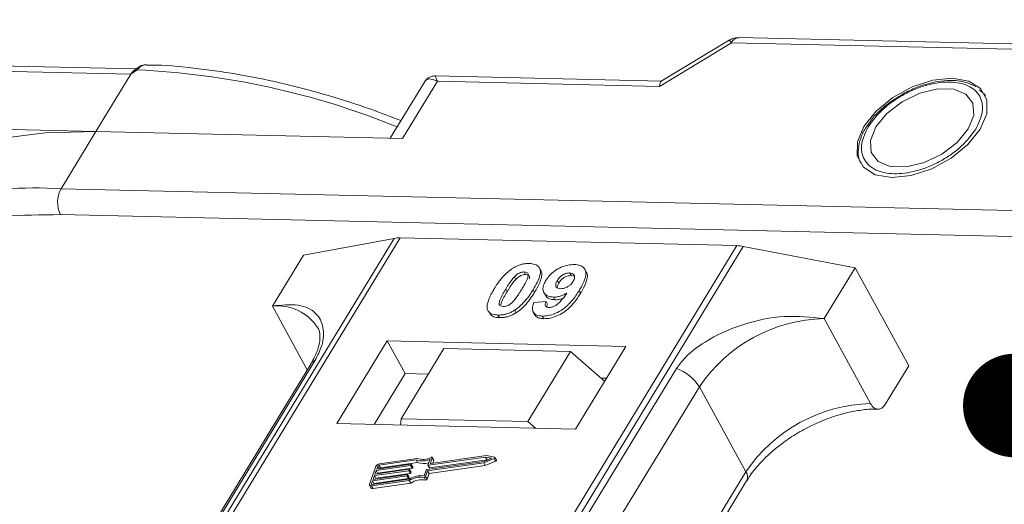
# Model space of a CAD drawing. Header units: millimetres. Extents: x 506 to 1981, y 649 to 1682.
# Tile 84 of 86: x 1776 to 1824, y 1471 to 1494. Entities that reach past the tile are written whole.
import ezdxf

# ---------------------------------------------------------------- set-up
doc = ezdxf.new("R2010")
doc.units = ezdxf.units.MM
doc.styles.get("Standard").update_dxf_attribs({"font": '仿宋_GB2312.ttf', "width": 0.8})
doc.dimstyles.new('ISO-25.1', dxfattribs={"dimtxt": 6, "dimasz": 5, "dimexe": 3.5, "dimexo": 0.625, "dimgap": 1.5, "dimtad": 1, "dimtoh": 1, "dimtxsty": 'Standard', "dimcen": 2.5, "dimadec": 0, "dimazin": 0, "dimtfac": 1, "dimtmove": 0, "dimatfit": 3, "dimfxl": 0, "dimarcsym": 0})

msp = doc.modelspace()

# ---------------------------------------------------------------- linework, layer by layer
at = {"color": 7, "linetype": 'Continuous', "lineweight": 15}
for p, q in [((1807.168, 1490.8), (1810.63, 1492.899)), ((1810.519, 1493.021), (1807.256, 1491.044)), ((1810.63, 1492.899), (1848.37, 1492.033)), ((1848.735, 1492.283), (1810.995, 1493.149)), ((1781.953, 1491.637), (1747.416, 1492.429)), ((1747.513, 1492.169), (1781.697, 1491.385)), ((1781.996, 1491.595), (1781.697, 1491.385)), ((1781.697, 1491.385), (1780.016, 1488.623)), ((1795.841, 1491.008), (1794.191, 1488.298)), ((1794.786, 1488.284), (1796.467, 1491.046)), ((1807.276, 1491.056), (1796.37, 1491.306)), ((1796.467, 1491.046), (1807.168, 1490.8)), ((1822.777, 1490.459), (1822.581, 1490.634)), ((1822.807, 1490.44), (1822.875, 1490.349)), ((1780.016, 1488.623), (1766.072, 1488.943)), ((1778.335, 1485.861), (1780.016, 1488.623)), ((1780.016, 1488.623), (1794.786, 1488.284)), ((1817.281, 1489.045), (1817.174, 1488.893)), ((1843.701, 1484.361), (1778.335, 1485.861)), ((1843.673, 1483.117), (1778.307, 1484.617)), ((1794.39, 1483.473), (1772.6, 1447.663)), ((1772.869, 1447.657), (1794.675, 1483.494)), ((1790.012, 1482.667), (1794.39, 1483.473)), ((1794.675, 1483.494), (1810.892, 1483.122)), ((1810.892, 1483.122), (1789.086, 1447.285)), ((1789.419, 1447.277), (1811.208, 1483.087)), ((1811.208, 1483.087), (1816.59, 1482.057)), ((1790.012, 1482.667), (1788.518, 1480.212)), ((1801.449, 1481.924), (1801.38, 1482.05)), ((1803.637, 1481.859), (1803.568, 1481.985)), ((1815.096, 1479.602), (1816.59, 1482.057)), ((1816.59, 1482.057), (1819.176, 1477.33)), ((1800.179, 1481.62), (1800.248, 1481.494)), ((1800.651, 1481.854), (1800.72, 1481.728)), ((1802.906, 1481.677), (1802.837, 1481.804)), ((1802.906, 1481.677), (1803.033, 1481.652)), ((1799.758, 1481.029), (1799.827, 1480.903)), ((1802.251, 1481.444), (1802.32, 1481.318)), ((1801.15, 1480.868), (1801.081, 1480.994)), ((1801.597, 1480.865), (1801.666, 1480.738)), ((1802.062, 1480.64), (1802.131, 1480.514)), ((1803.373, 1480.838), (1803.304, 1480.964)), ((1788.518, 1480.212), (1790.201, 1477.137)), ((1801.122, 1480.386), (1801.706, 1480.425)), ((1801.706, 1480.425), (1801.775, 1480.299)), ((1798.962, 1479.913), (1799.031, 1479.787)), ((1799.387, 1479.776), (1799.456, 1479.65)), ((1800.194, 1480.011), (1800.263, 1479.884)), ((1801.086, 1479.92), (1801.155, 1479.794)), ((1801.52, 1479.727), (1801.589, 1479.601)), ((1817.338, 1475.505), (1815.096, 1479.602)), ((1794.049, 1478.529), (1791.622, 1474.54)), ((1805.542, 1478.266), (1794.049, 1478.529)), ((1794.049, 1478.529), (1794.912, 1476.953)), ((1803.115, 1474.276), (1805.542, 1478.266)), ((1794.718, 1474.78), (1796.772, 1478.156)), ((1802.877, 1478.016), (1796.772, 1478.156)), ((1802.877, 1478.016), (1800.823, 1474.64)), ((1804.522, 1476.589), (1802.877, 1478.016)), ((1790.365, 1477.407), (1775.052, 1452.241)), ((1775.266, 1452.428), (1790.579, 1477.594)), ((1818.056, 1475.488), (1819.176, 1477.33)), ((1807.983, 1477.194), (1792.67, 1452.029)), ((1794.912, 1476.953), (1793.418, 1474.499)), ((1796.025, 1476.928), (1794.912, 1476.953)), ((1793.778, 1451.151), (1809.091, 1476.317)), ((1804.609, 1476.731), (1804.351, 1476.737)), ((1811.333, 1472.22), (1809.091, 1476.317)), ((1791.622, 1474.54), (1803.115, 1474.276)), ((1794.694, 1474.469), (1794.718, 1474.78)), ((1794.718, 1474.78), (1800.823, 1474.64)), ((1800.823, 1474.64), (1801.192, 1474.32)), ((1798.835, 1473.003), (1796.149, 1472.622)), ((1799.223, 1472.921), (1798.835, 1473.003)), ((1793.504, 1472.482), (1793.198, 1471.631)), ((1795.179, 1472.518), (1793.519, 1472.282)), ((1793.545, 1472.353), (1795.205, 1472.589)), ((1793.596, 1472.495), (1793.545, 1472.353)), ((1793.664, 1472.37), (1793.596, 1472.495)), ((1795.442, 1472.791), (1793.654, 1472.537)), ((1793.654, 1472.537), (1793.723, 1472.411)), ((1795.496, 1472.866), (1793.68, 1472.608)), ((1793.723, 1472.411), (1795.511, 1472.665)), ((1795.248, 1472.392), (1795.179, 1472.518)), ((1795.221, 1472.574), (1795.209, 1472.539)), ((1795.278, 1472.413), (1795.209, 1472.539)), ((1795.29, 1472.457), (1795.221, 1472.583)), ((1795.29, 1472.448), (1795.221, 1472.574)), ((1795.511, 1472.665), (1795.442, 1472.791)), ((1795.955, 1472.325), (1798.715, 1472.717)), ((1795.998, 1472.264), (1798.708, 1472.649)), ((1796.015, 1472.552), (1796.114, 1472.826)), ((1796.015, 1472.543), (1796.084, 1472.417)), ((1798.791, 1472.93), (1796.032, 1472.538)), ((1796.101, 1472.412), (1796.032, 1472.538)), ((1796.067, 1472.138), (1798.777, 1472.523)), ((1796.101, 1472.412), (1798.86, 1472.804)), ((1796.132, 1472.636), (1796.224, 1472.893)), ((1796.14, 1472.622), (1796.132, 1472.636)), ((1796.293, 1472.785), (1796.224, 1472.911)), ((1796.224, 1472.893), (1796.293, 1472.767)), ((1796.246, 1472.636), (1796.293, 1472.767)), ((1798.708, 1472.649), (1799.2, 1472.856)), ((1798.777, 1472.523), (1798.708, 1472.649)), ((1798.715, 1472.717), (1799.076, 1472.869)), ((1798.777, 1472.523), (1799.269, 1472.73)), ((1799.076, 1472.869), (1798.791, 1472.93)), ((1798.86, 1472.804), (1798.791, 1472.93)), ((1798.86, 1472.804), (1798.9, 1472.795)), ((1799.2, 1472.856), (1799.269, 1472.73)), ((1799.308, 1472.785), (1799.239, 1472.911)), ((1795.001, 1472.021), (1793.341, 1471.786)), ((1793.366, 1471.856), (1795.027, 1472.092)), ((1793.43, 1472.034), (1793.366, 1471.856)), ((1795.09, 1472.27), (1793.43, 1472.034)), ((1793.499, 1471.908), (1793.43, 1472.034)), ((1793.455, 1472.105), (1795.116, 1472.34)), ((1793.519, 1472.282), (1793.455, 1472.105)), ((1793.499, 1471.908), (1795.159, 1472.143)), ((1793.588, 1472.156), (1793.519, 1472.282)), ((1793.576, 1472.122), (1793.588, 1472.156)), ((1793.588, 1472.156), (1795.248, 1472.392)), ((1795.07, 1471.895), (1795.001, 1472.021)), ((1795.043, 1472.078), (1795.03, 1472.042)), ((1795.099, 1471.916), (1795.03, 1472.042)), ((1795.112, 1471.961), (1795.043, 1472.087)), ((1795.043, 1472.078), (1795.112, 1471.952)), ((1795.159, 1472.143), (1795.09, 1472.27)), ((1795.132, 1472.326), (1795.119, 1472.291)), ((1795.188, 1472.164), (1795.119, 1472.291)), ((1795.201, 1472.209), (1795.132, 1472.335)), ((1795.201, 1472.2), (1795.132, 1472.326)), ((1795.188, 1472.164), (1795.201, 1472.2)), ((1795.278, 1472.413), (1795.29, 1472.448)), ((1795.827, 1472.03), (1795.926, 1472.304)), ((1795.9, 1471.99), (1795.998, 1472.264)), ((1795.969, 1471.863), (1796.067, 1472.138)), ((1796.067, 1472.138), (1795.998, 1472.264)), ((1811.333, 1472.22), (1796.063, 1447.125)), ((1793.2, 1471.576), (1793.269, 1471.45)), ((1793.341, 1471.786), (1793.29, 1471.644)), ((1793.29, 1471.644), (1793.305, 1471.615)), ((1793.297, 1471.544), (1795.114, 1471.802)), ((1793.366, 1471.418), (1793.297, 1471.544)), ((1793.323, 1471.615), (1795.111, 1471.869)), ((1793.41, 1471.659), (1793.341, 1471.786)), ((1793.366, 1471.418), (1795.183, 1471.676)), ((1793.397, 1471.625), (1793.41, 1471.659)), ((1793.41, 1471.659), (1795.07, 1471.895)), ((1793.487, 1471.874), (1793.499, 1471.908)), ((1795.099, 1471.916), (1795.112, 1471.952)), ((1795.183, 1471.676), (1795.114, 1471.802)), ((1795.823, 1471.948), (1795.892, 1471.822)), ((1795.969, 1471.863), (1795.9, 1471.99)), ((1796.361, 1447.118), (1811.366, 1471.779))]:
    msp.add_line(p, q, dxfattribs=at)
at = {"color": 7, "linetype": 'Continuous', "lineweight": 15, "flags": 128}
for points in [[(1781.996, 1491.595), (1781.979, 1491.606), (1781.964, 1491.613), (1781.951, 1491.618), (1781.94, 1491.62), (1781.93, 1491.619), (1781.923, 1491.616), (1781.918, 1491.61), (1781.915, 1491.601)], [(1821.274, 1491.193), (1820.337, 1491.095), (1819.349, 1490.773), (1818.407, 1490.258), (1817.603, 1489.6), (1817.016, 1488.863), (1816.703, 1488.12), (1816.695, 1487.444), (1816.992, 1486.9), (1817.566, 1486.542), (1818.361, 1486.405), (1819.298, 1486.502), (1820.286, 1486.824), (1821.228, 1487.34), (1822.031, 1487.998), (1822.619, 1488.734), (1822.932, 1489.477), (1822.94, 1490.154), (1822.642, 1490.698), (1822.068, 1491.056), (1821.274, 1491.193)], [(1817.591, 1488.85), (1817.329, 1488.196), (1817.367, 1487.615), (1817.701, 1487.176), (1818.29, 1486.934), (1819.064, 1486.916), (1819.928, 1487.125), (1820.779, 1487.536), (1821.514, 1488.1), (1822.044, 1488.748), (1822.306, 1489.401), (1822.267, 1489.983), (1821.933, 1490.421), (1821.344, 1490.664), (1820.571, 1490.681), (1819.707, 1490.472), (1818.856, 1490.061), (1818.121, 1489.498), (1817.591, 1488.85)], [(1780.016, 1488.623), (1777.564, 1488.565), (1775.265, 1488.276), (1773.145, 1487.76), (1771.227, 1487.022), (1769.532, 1486.07), (1768.078, 1484.914), (1766.882, 1483.568), (1766.702, 1483.317)], [(1795.205, 1472.589), (1795.209, 1472.589), (1795.213, 1472.589), (1795.217, 1472.588), (1795.219, 1472.586), (1795.221, 1472.584), (1795.222, 1472.581), (1795.222, 1472.578), (1795.221, 1472.574)], [(1796.032, 1472.538), (1796.027, 1472.538), (1796.023, 1472.538), (1796.02, 1472.539), (1796.017, 1472.541), (1796.015, 1472.543), (1796.014, 1472.546), (1796.014, 1472.549), (1796.015, 1472.552)], [(1796.149, 1472.622), (1796.144, 1472.622), (1796.14, 1472.622), (1796.137, 1472.623), (1796.134, 1472.625), (1796.132, 1472.627), (1796.131, 1472.63), (1796.131, 1472.633), (1796.132, 1472.636)], [(1796.17, 1472.916), (1796.182, 1472.92), (1796.194, 1472.922), (1796.205, 1472.922), (1796.214, 1472.92), (1796.221, 1472.915), (1796.225, 1472.909), (1796.226, 1472.902), (1796.224, 1472.893)], [(1799.223, 1472.921), (1799.232, 1472.917), (1799.239, 1472.911), (1799.241, 1472.902), (1799.239, 1472.892), (1799.234, 1472.882), (1799.225, 1472.872), (1799.213, 1472.863), (1799.2, 1472.856)], [(1799.269, 1472.73), (1799.282, 1472.737), (1799.293, 1472.746), (1799.303, 1472.756), (1799.308, 1472.766), (1799.31, 1472.776), (1799.308, 1472.785)], [(1795.027, 1472.092), (1795.031, 1472.093), (1795.035, 1472.092), (1795.038, 1472.091), (1795.041, 1472.089), (1795.043, 1472.087), (1795.044, 1472.084), (1795.044, 1472.081), (1795.043, 1472.078)], [(1795.116, 1472.34), (1795.12, 1472.341), (1795.124, 1472.34), (1795.127, 1472.339), (1795.13, 1472.338), (1795.132, 1472.335), (1795.133, 1472.333), (1795.133, 1472.329), (1795.132, 1472.326)], [(1793.297, 1471.544), (1793.271, 1471.542), (1793.248, 1471.544), (1793.227, 1471.551), (1793.211, 1471.561), (1793.2, 1471.575), (1793.194, 1471.591), (1793.193, 1471.61), (1793.198, 1471.631)], [(1793.29, 1471.644), (1793.288, 1471.637), (1793.288, 1471.631), (1793.29, 1471.625), (1793.294, 1471.621), (1793.3, 1471.617), (1793.306, 1471.615), (1793.314, 1471.614), (1793.323, 1471.615)]]:
    msp.add_lwpolyline(points, dxfattribs=at)
at = {"color": 7, "linetype": 'Continuous', "lineweight": 15}
for centre, radius, start, end in [((1810.399, 1492.8), 0.252, 23.1821, 61.5127), ((1811.029, 1492.707), 0.443, 94.3757, 154.3004), ((1780.262, 1453.722), 37.913, 67.8978, 87.3791), ((1777.065, 1468.283), 17.623, 85.8654, 121.5842), ((1779.521, 1485.211), 1.352, 151.2883, 206.0774), ((1794.635, 1482.09), 1.404, 88.3644, 100.0749), ((1810.84, 1481.199), 1.923, 78.9596, 88.4511), ((1788.759, 1477.904), 2.32, 32.7281, 95.9449), ((1815.264, 1472.165), 7.439, 91.2925, 146.0732), ((1790.777, 1477.15), 0.486, 114.0472, 148.0355), ((1807.341, 1475.245), 2.052, 31.4947, 71.765), ((1817.505, 1468.068), 7.439, 91.2925, 146.0732), ((1793.709, 1472.381), 0.229, 97.4207, 153.8527), ((1793.664, 1472.461), 0.0762, 97.4207, 153.8527), ((1795.174, 1472.556), 0.0381, 277.4207, 333.8527), ((1795.733, 1473.65), 0.907, 251.2927, 294.8085), ((1795.778, 1473.635), 0.819, 249.8549, 298.6145), ((1795.793, 1473.467), 0.85, 250.6487, 287.8017), ((1796.274, 1472.775), 0.0214, 336.1246, 26.8104), ((1793.733, 1472.335), 0.0769, 97.5763, 152.4403), ((1794.996, 1472.059), 0.0381, 277.4207, 333.8527), ((1795.085, 1472.307), 0.0381, 277.4207, 333.8527), ((1795.714, 1470.862), 1.173, 84.4424, 120.9301), ((1795.154, 1472.181), 0.0381, 277.4207, 333.8527), ((1795.191, 1472.204), 0.011, 336.9348, 26.0002), ((1795.243, 1472.43), 0.0381, 277.4207, 333.8527), ((1795.28, 1472.453), 0.011, 336.9348, 26.0002), ((1795.96, 1472.287), 0.0381, 97.4207, 153.8527), ((1796.096, 1472.426), 0.0149, 216.6597, 287.1115), ((1810.991, 1471.972), 0.422, 332.7392, 35.9387), ((1795.065, 1471.933), 0.0381, 277.4207, 333.8527), ((1795.102, 1471.956), 0.011, 336.9348, 26.0002), ((1795.656, 1470.965), 0.998, 80.3986, 122.9491), ((1795.725, 1470.839), 0.998, 80.3986, 122.9491), ((1795.833, 1472.021), 0.0736, 261.7629, 334.647), ((1795.902, 1471.895), 0.0736, 261.7629, 334.647), ((1793.34, 1471.503), 0.0892, 216.6597, 287.1115)]:
    msp.add_arc(centre, radius, start, end, dxfattribs=at)
msp.add_ellipse((1807.513, 1490.17), major_axis=(-0.236, 0.883), ratio=0.289398, start_param=0.084261, end_param=0.701056, dxfattribs=at)
for points, knots in [([(1810.995, 1493.145), (1810.889, 1493.142), (1810.719, 1493.136), (1810.578, 1493.044), (1810.526, 1493.01)], [0, 0, 0, 0, 0.626203, 1, 1, 1, 1]), ([(1781.93, 1491.619), (1781.917, 1491.61), (1781.892, 1491.591), (1781.866, 1491.572), (1781.854, 1491.563)], [0, 0, 0, 0, 0.518796, 1, 1, 1, 1]), ([(1782.411, 1491.838), (1782.367, 1491.835), (1782.273, 1491.829), (1782.104, 1491.756), (1781.992, 1491.669), (1781.923, 1491.616)], [0, 0, 0, 0, 0.2496368, 0.538323, 1, 1, 1, 1]), ([(1782.452, 1491.839), (1782.447, 1491.84), (1782.408, 1491.852), (1782.327, 1491.828), (1782.213, 1491.779), (1782.104, 1491.698), (1782.03, 1491.628), (1781.996, 1491.595)], [0, 0, 0, 0, 0.0330436, 0.2854264, 0.5318753, 0.785768, 1, 1, 1, 1]), ([(1794.71, 1489.15), (1794.228, 1489.336), (1793.066, 1489.784), (1791.205, 1490.375), (1789.128, 1490.933), (1787.036, 1491.371), (1784.96, 1491.67), (1783.424, 1491.822), (1782.609, 1491.828), (1782.451, 1491.829)], [0, 0, 0, 0, 0.114988, 0.276983, 0.443362, 0.612888, 0.784719, 0.958276, 1, 1, 1, 1]), ([(1796.467, 1491.046), (1796.328, 1491.102), (1796.111, 1491.19), (1795.916, 1491.122), (1795.845, 1491.009), (1795.813, 1490.957)], [0, 0, 0, 0, 0.498413, 0.772928, 1, 1, 1, 1]), ([(1796.368, 1491.306), (1796.304, 1491.302), (1796.194, 1491.295), (1796.01, 1491.21), (1795.926, 1491.114), (1795.88, 1491.062)], [0, 0, 0, 0, 0.3893829, 0.6668621, 1, 1, 1, 1]), ([(1796.369, 1491.3), (1796.369, 1491.302), (1796.368, 1491.326), (1796.391, 1491.243), (1796.442, 1491.112), (1796.467, 1491.046)], [0, 0, 0, 0, 0.044563, 0.521846, 1, 1, 1, 1]), ([(1817.231, 1488.858), (1817.435, 1489.135), (1817.75, 1489.563), (1818.385, 1490.071), (1818.933, 1490.414), (1819.519, 1490.692), (1820.284, 1490.945), (1821.194, 1491.062), (1821.939, 1490.907), (1822.379, 1490.626), (1822.616, 1490.33), (1822.736, 1489.971), (1822.745, 1489.448), (1822.538, 1489.018), (1822.403, 1488.739)], [0, 0, 0, 0, 0.1197215, 0.184837, 0.25, 0.3151155, 0.3802785, 0.5, 0.6197215, 0.684837, 0.75, 0.8151155, 0.8802785, 1, 1, 1, 1]), ([(1822.402, 1490.794), (1822.23, 1490.875), (1821.873, 1491.044), (1821.239, 1491.103), (1820.633, 1491.053), (1820.082, 1490.932), (1819.515, 1490.747), (1819.127, 1490.551), (1818.916, 1490.446)], [0, 0, 0, 0, 0.1912901, 0.3970639, 0.559818, 0.6867563, 0.8302953, 1, 1, 1, 1]), ([(1818.916, 1490.446), (1818.635, 1490.274), (1818.241, 1490.035), (1817.756, 1489.609), (1817.468, 1489.321), (1817.324, 1489.107), (1817.281, 1489.045)], [0, 0, 0, 0, 0.431946, 0.604262, 0.884419, 1, 1, 1, 1]), ([(1817.174, 1488.893), (1817.146, 1488.855), (1817.003, 1488.659), (1816.843, 1488.285), (1816.728, 1487.787), (1816.731, 1487.367), (1816.842, 1487.156), (1816.879, 1487.088)], [0, 0, 0, 0, 0.062547, 0.320218, 0.586185, 0.865747, 1, 1, 1, 1]), ([(1822.403, 1488.739), (1822.199, 1488.462), (1821.885, 1488.035), (1821.249, 1487.527), (1820.702, 1487.183), (1820.115, 1486.905), (1819.351, 1486.653), (1818.44, 1486.535), (1817.696, 1486.691), (1817.255, 1486.971), (1817.019, 1487.268), (1816.898, 1487.627), (1816.89, 1488.149), (1817.097, 1488.579), (1817.231, 1488.858)], [0, 0, 0, 0, 0.1197215, 0.184837, 0.25, 0.3151155, 0.3802785, 0.5, 0.6197215, 0.684837, 0.75, 0.8151155, 0.8802785, 1, 1, 1, 1]), ([(1778.307, 1484.617), (1777.374, 1484.609), (1775.48, 1484.593), (1772.857, 1484.17), (1770.633, 1483.477), (1769.022, 1482.737), (1768.284, 1482.209), (1768.023, 1482.022)], [0, 0, 0, 0, 0.228681, 0.464455, 0.706869, 0.896356, 1, 1, 1, 1]), ([(1799.205, 1481.042), (1799.257, 1481.124), (1799.373, 1481.31), (1799.623, 1481.634), (1799.882, 1481.891), (1800.073, 1482.015), (1800.094, 1482.029)], [0, 0, 0, 0, 0.236731, 0.537555, 0.949668, 1, 1, 1, 1]), ([(1800.094, 1482.029), (1800.144, 1482.059), (1800.247, 1482.12), (1800.411, 1482.188), (1800.578, 1482.236), (1800.714, 1482.256), (1800.821, 1482.263), (1800.874, 1482.263), (1800.9, 1482.263)], [0, 0, 0, 0, 0.193776, 0.3936, 0.587864, 0.788908, 0.894169, 1, 1, 1, 1]), ([(1800.9, 1482.263), (1800.994, 1482.254), (1801.181, 1482.237), (1801.36, 1482.11), (1801.446, 1481.925), (1801.402, 1481.552), (1801.217, 1481.231), (1801.081, 1480.994)], [0, 0, 0, 0, 0.147566, 0.296688, 0.431278, 0.580404, 1, 1, 1, 1]), ([(1801.684, 1481.433), (1801.74, 1481.515), (1801.852, 1481.681), (1802.114, 1481.911), (1802.425, 1482.088), (1802.764, 1482.201), (1802.969, 1482.209), (1803.075, 1482.213)], [0, 0, 0, 0, 0.197927, 0.397728, 0.597413, 0.790584, 1, 1, 1, 1]), ([(1803.075, 1482.213), (1803.168, 1482.204), (1803.355, 1482.187), (1803.538, 1482.056), (1803.634, 1481.864), (1803.606, 1481.532), (1803.455, 1481.219), (1803.325, 1481.001), (1803.304, 1480.964)], [0, 0, 0, 0, 0.148288, 0.2977445, 0.4437132, 0.6077915, 0.9347078, 1, 1, 1, 1]), ([(1799.758, 1481.029), (1799.783, 1481.07), (1799.833, 1481.152), (1799.905, 1481.263), (1799.972, 1481.362), (1800.035, 1481.448), (1800.102, 1481.535), (1800.154, 1481.592), (1800.179, 1481.62)], [0, 0, 0, 0, 0.205942, 0.411959, 0.558149, 0.704502, 0.851801, 1, 1, 1, 1]), ([(1799.827, 1480.903), (1799.852, 1480.944), (1799.902, 1481.026), (1799.974, 1481.137), (1800.041, 1481.236), (1800.104, 1481.322), (1800.171, 1481.409), (1800.223, 1481.466), (1800.248, 1481.494)], [0, 0, 0, 0, 0.2059417, 0.4119594, 0.558149, 0.7045024, 0.8518015, 1, 1, 1, 1]), ([(1800.179, 1481.62), (1800.222, 1481.662), (1800.291, 1481.73), (1800.416, 1481.806), (1800.53, 1481.845), (1800.607, 1481.853), (1800.647, 1481.854), (1800.651, 1481.854)], [0, 0, 0, 0, 0.334804, 0.542561, 0.750382, 0.970721, 1, 1, 1, 1]), ([(1800.248, 1481.494), (1800.291, 1481.536), (1800.36, 1481.604), (1800.485, 1481.68), (1800.599, 1481.718), (1800.676, 1481.727), (1800.716, 1481.728), (1800.72, 1481.728)], [0, 0, 0, 0, 0.334804, 0.542561, 0.750382, 0.970721, 1, 1, 1, 1]), ([(1800.651, 1481.854), (1800.69, 1481.849), (1800.76, 1481.842), (1800.826, 1481.792), (1800.852, 1481.7), (1800.818, 1481.53), (1800.696, 1481.288), (1800.586, 1481.104), (1800.531, 1481.012)], [0, 0, 0, 0, 0.1046136, 0.1888141, 0.2735119, 0.444127, 0.7194809, 1, 1, 1, 1]), ([(1800.72, 1481.728), (1800.759, 1481.723), (1800.829, 1481.716), (1800.894, 1481.666), (1800.917, 1481.599), (1800.905, 1481.545), (1800.899, 1481.519)], [0, 0, 0, 0, 0.293658, 0.530016, 0.767769, 1, 1, 1, 1]), ([(1801.15, 1480.868), (1801.198, 1480.95), (1801.348, 1481.205), (1801.493, 1481.543), (1801.516, 1481.821), (1801.454, 1481.896), (1801.437, 1481.917)], [0, 0, 0, 0, 0.220552, 0.687786, 0.91457, 1, 1, 1, 1]), ([(1802.251, 1481.444), (1802.286, 1481.498), (1802.343, 1481.582), (1802.463, 1481.691), (1802.582, 1481.755), (1802.712, 1481.798), (1802.792, 1481.802), (1802.837, 1481.804)], [0, 0, 0, 0, 0.2913202, 0.4655393, 0.6416315, 0.798664, 1, 1, 1, 1]), ([(1802.32, 1481.318), (1802.355, 1481.371), (1802.412, 1481.456), (1802.532, 1481.565), (1802.651, 1481.629), (1802.781, 1481.672), (1802.861, 1481.675), (1802.906, 1481.677)], [0, 0, 0, 0, 0.29132, 0.465539, 0.641632, 0.798664, 1, 1, 1, 1]), ([(1802.837, 1481.804), (1802.883, 1481.798), (1802.976, 1481.787), (1803.057, 1481.712), (1803.09, 1481.613), (1803.064, 1481.5), (1803.022, 1481.426), (1803.003, 1481.392)], [0, 0, 0, 0, 0.207955, 0.420406, 0.62732, 0.827707, 1, 1, 1, 1]), ([(1803.373, 1480.838), (1803.421, 1480.92), (1803.566, 1481.168), (1803.694, 1481.501), (1803.702, 1481.765), (1803.639, 1481.837), (1803.626, 1481.852)], [0, 0, 0, 0, 0.227122, 0.68486, 0.934898, 1, 1, 1, 1]), ([(1798.883, 1480.044), (1798.875, 1480.077), (1798.859, 1480.146), (1798.87, 1480.293), (1798.92, 1480.484), (1799.01, 1480.691), (1799.108, 1480.878), (1799.173, 1480.987), (1799.205, 1481.042)], [0, 0, 0, 0, 0.1184406, 0.2393457, 0.4595932, 0.6849248, 0.8422399, 1, 1, 1, 1]), ([(1799.636, 1480.185), (1799.59, 1480.192), (1799.516, 1480.201), (1799.457, 1480.258), (1799.439, 1480.353), (1799.475, 1480.523), (1799.6, 1480.763), (1799.705, 1480.94), (1799.758, 1481.029)], [0, 0, 0, 0, 0.12537, 0.20229, 0.279179, 0.464758, 0.730582, 1, 1, 1, 1]), ([(1802.062, 1480.64), (1801.97, 1480.65), (1801.783, 1480.67), (1801.612, 1480.808), (1801.534, 1481.001), (1801.567, 1481.22), (1801.649, 1481.369), (1801.684, 1481.433)], [0, 0, 0, 0, 0.2101886, 0.4217733, 0.6236035, 0.8370344, 1, 1, 1, 1]), ([(1802.405, 1481.047), (1802.358, 1481.052), (1802.272, 1481.061), (1802.19, 1481.121), (1802.159, 1481.204), (1802.18, 1481.316), (1802.224, 1481.396), (1802.251, 1481.444)], [0, 0, 0, 0, 0.213937, 0.398075, 0.583091, 0.751666, 1, 1, 1, 1]), ([(1802.238, 1481.097), (1802.241, 1481.123), (1802.248, 1481.193), (1802.292, 1481.27), (1802.32, 1481.318)], [0, 0, 0, 0, 0.366323, 1, 1, 1, 1]), ([(1803.003, 1481.392), (1802.971, 1481.343), (1802.915, 1481.262), (1802.79, 1481.159), (1802.663, 1481.094), (1802.528, 1481.051), (1802.446, 1481.049), (1802.405, 1481.047)], [0, 0, 0, 0, 0.267394, 0.447214, 0.627122, 0.813065, 1, 1, 1, 1]), ([(1799.529, 1480.271), (1799.533, 1480.304), (1799.548, 1480.421), (1799.672, 1480.638), (1799.775, 1480.814), (1799.827, 1480.903)], [0, 0, 0, 0, 0.166989, 0.580698, 1, 1, 1, 1]), ([(1800.531, 1481.012), (1800.506, 1480.971), (1800.455, 1480.889), (1800.384, 1480.778), (1800.316, 1480.679), (1800.253, 1480.592), (1800.186, 1480.504), (1800.134, 1480.447), (1800.108, 1480.419)], [0, 0, 0, 0, 0.20527, 0.410616, 0.55715, 0.703844, 0.851471, 1, 1, 1, 1]), ([(1801.081, 1480.994), (1801.029, 1480.912), (1800.912, 1480.726), (1800.668, 1480.409), (1800.411, 1480.153), (1800.222, 1480.029), (1800.194, 1480.011)], [0, 0, 0, 0, 0.237281, 0.538591, 0.932677, 1, 1, 1, 1]), ([(1800.263, 1479.884), (1800.311, 1479.917), (1800.409, 1479.983), (1800.572, 1480.122), (1800.745, 1480.3), (1800.905, 1480.501), (1801.039, 1480.692), (1801.113, 1480.809), (1801.15, 1480.868)], [0, 0, 0, 0, 0.118595, 0.239509, 0.447458, 0.659935, 0.829685, 1, 1, 1, 1]), ([(1803.304, 1480.964), (1803.252, 1480.883), (1803.096, 1480.636), (1802.823, 1480.297), (1802.433, 1479.989), (1802.071, 1479.809), (1801.754, 1479.731), (1801.582, 1479.728), (1801.52, 1479.727)], [0, 0, 0, 0, 0.142337, 0.429127, 0.589943, 0.751205, 0.909895, 1, 1, 1, 1]), ([(1801.589, 1479.601), (1801.69, 1479.605), (1801.892, 1479.613), (1802.227, 1479.722), (1802.557, 1479.9), (1802.934, 1480.215), (1803.187, 1480.544), (1803.335, 1480.778), (1803.373, 1480.838)], [0, 0, 0, 0, 0.14324, 0.28761, 0.430449, 0.591135, 0.89544, 1, 1, 1, 1]), ([(1801.678, 1480.745), (1801.691, 1480.715), (1801.733, 1480.621), (1801.894, 1480.535), (1802.061, 1480.521), (1802.131, 1480.514)], [0, 0, 0, 0, 0.20752, 0.66568, 1, 1, 1, 1]), ([(1801.84, 1480.135), (1801.881, 1480.137), (1801.963, 1480.142), (1802.109, 1480.2), (1802.273, 1480.302), (1802.487, 1480.523), (1802.617, 1480.707), (1802.707, 1480.834)], [0, 0, 0, 0, 0.112015, 0.224355, 0.367768, 0.565827, 1, 1, 1, 1]), ([(1802.707, 1480.834), (1802.655, 1480.805), (1802.551, 1480.746), (1802.412, 1480.694), (1802.302, 1480.664), (1802.221, 1480.649), (1802.14, 1480.641), (1802.089, 1480.641), (1802.062, 1480.64)], [0, 0, 0, 0, 0.2434912, 0.4962659, 0.6182099, 0.7417038, 0.8701584, 1, 1, 1, 1]), ([(1802.131, 1480.514), (1802.181, 1480.515), (1802.281, 1480.517), (1802.414, 1480.547), (1802.492, 1480.574), (1802.514, 1480.582)], [0, 0, 0, 0, 0.409454, 0.83528, 1, 1, 1, 1]), ([(1790.579, 1477.594), (1790.697, 1477.828), (1790.998, 1478.428), (1791.011, 1479.223), (1790.656, 1479.928), (1789.841, 1480.343), (1788.958, 1480.256), (1788.518, 1480.212)], [0, 0, 0, 0, 0.1257134, 0.3212757, 0.5244662, 0.763484, 1, 1, 1, 1]), ([(1800.108, 1480.419), (1800.065, 1480.377), (1799.997, 1480.309), (1799.872, 1480.234), (1799.76, 1480.195), (1799.682, 1480.186), (1799.642, 1480.185), (1799.636, 1480.185)], [0, 0, 0, 0, 0.333678, 0.540413, 0.747264, 0.961209, 1, 1, 1, 1]), ([(1801.52, 1479.727), (1801.427, 1479.736), (1801.258, 1479.753), (1801.1, 1479.869), (1801.031, 1480.045), (1801.06, 1480.23), (1801.108, 1480.353), (1801.122, 1480.386)], [0, 0, 0, 0, 0.242788, 0.438865, 0.634801, 0.900936, 1, 1, 1, 1]), ([(1801.706, 1480.425), (1801.685, 1480.376), (1801.654, 1480.3), (1801.665, 1480.21), (1801.711, 1480.161), (1801.776, 1480.139), (1801.822, 1480.136), (1801.84, 1480.135)], [0, 0, 0, 0, 0.344714, 0.529059, 0.714209, 0.892196, 1, 1, 1, 1]), ([(1801.736, 1480.158), (1801.738, 1480.184), (1801.742, 1480.229), (1801.765, 1480.278), (1801.775, 1480.299)], [0, 0, 0, 0, 0.569737, 1, 1, 1, 1]), ([(1799.387, 1479.776), (1799.34, 1479.779), (1799.245, 1479.784), (1799.119, 1479.814), (1799.011, 1479.865), (1798.944, 1479.928), (1798.904, 1479.99), (1798.89, 1480.026), (1798.883, 1480.044)], [0, 0, 0, 0, 0.192635, 0.388697, 0.582015, 0.783044, 0.890959, 1, 1, 1, 1]), ([(1799.035, 1479.79), (1799.047, 1479.776), (1799.083, 1479.736), (1799.174, 1479.693), (1799.28, 1479.665), (1799.377, 1479.654), (1799.43, 1479.651), (1799.456, 1479.65)], [0, 0, 0, 0, 0.143925, 0.415852, 0.697483, 0.848301, 1, 1, 1, 1]), ([(1800.194, 1480.011), (1800.143, 1479.98), (1800.041, 1479.919), (1799.876, 1479.851), (1799.71, 1479.803), (1799.574, 1479.783), (1799.467, 1479.776), (1799.414, 1479.776), (1799.387, 1479.776)], [0, 0, 0, 0, 0.193769, 0.393564, 0.587886, 0.789131, 0.894283, 1, 1, 1, 1]), ([(1799.456, 1479.65), (1799.505, 1479.65), (1799.604, 1479.651), (1799.762, 1479.674), (1799.928, 1479.719), (1800.068, 1479.776), (1800.18, 1479.834), (1800.235, 1479.868), (1800.263, 1479.884)], [0, 0, 0, 0, 0.193594, 0.390501, 0.584817, 0.78683, 0.892868, 1, 1, 1, 1]), ([(1801.158, 1479.797), (1801.194, 1479.749), (1801.263, 1479.657), (1801.437, 1479.61), (1801.551, 1479.603), (1801.589, 1479.601)], [0, 0, 0, 0, 0.415852, 0.802138, 1, 1, 1, 1]), ([(1815.096, 1479.602), (1814.465, 1479.671), (1813.204, 1479.807), (1811.158, 1479.383), (1809.524, 1478.634), (1808.461, 1477.847), (1808.113, 1477.371), (1807.983, 1477.194)], [0, 0, 0, 0, 0.249096, 0.498243, 0.745205, 0.90541, 1, 1, 1, 1]), ([(1790.702, 1479.156), (1790.714, 1479.141), (1790.783, 1479.048), (1790.819, 1478.844), (1790.802, 1478.439), (1790.668, 1477.958), (1790.462, 1477.587), (1790.362, 1477.406)], [0, 0, 0, 0, 0.054359, 0.333223, 0.559722, 0.78604, 1, 1, 1, 1]), ([(1818.056, 1475.488), (1818.01, 1475.426), (1817.919, 1475.302), (1817.747, 1475.227), (1817.575, 1475.248), (1817.433, 1475.352), (1817.365, 1475.461), (1817.338, 1475.505)], [0, 0, 0, 0, 0.2146939, 0.4293877, 0.6440816, 0.8587754, 1, 1, 1, 1]), ([(1814.121, 1474.254), (1814.471, 1474.43), (1814.963, 1474.676), (1815.701, 1474.935), (1816.315, 1475.105), (1816.998, 1475.215), (1817.465, 1475.256), (1817.673, 1475.237), (1817.688, 1475.236)], [0, 0, 0, 0, 0.288391, 0.40474, 0.594322, 0.785544, 0.984773, 1, 1, 1, 1]), ([(1811.382, 1471.781), (1811.431, 1471.866), (1811.602, 1472.165), (1812.009, 1472.644), (1812.536, 1473.157), (1813.09, 1473.606), (1813.617, 1473.968), (1813.986, 1474.177), (1814.121, 1474.254)], [0, 0, 0, 0, 0.097286, 0.340622, 0.525469, 0.686972, 0.885597, 1, 1, 1, 1])]:
    msp.add_open_spline(points, degree=3, knots=knots, dxfattribs=at)
msp.add_open_spline([(1781.697, 1491.385), (1781.729, 1491.432), (1781.795, 1491.528), (1781.875, 1491.576), (1781.915, 1491.601)], degree=3, dxfattribs=at)

# ---------------------------------------------------------------- leaders
at = {"color": 5, "lineweight": 9}
for points in [[(1757.875, 1489.679), (1769.833, 1520.849), (1779.158, 1520.849)], [(1824.292, 1475.415), (1837.312, 1519.145), (1846.637, 1519.145)]]:
    msp.add_leader(points, dimstyle='ISO-25.1', override={"dimgap": 1.5, "dimtad": 0, "dimldrblk": 'Dot'}, dxfattribs=at)

doc.saveas('drawing.dxf')
